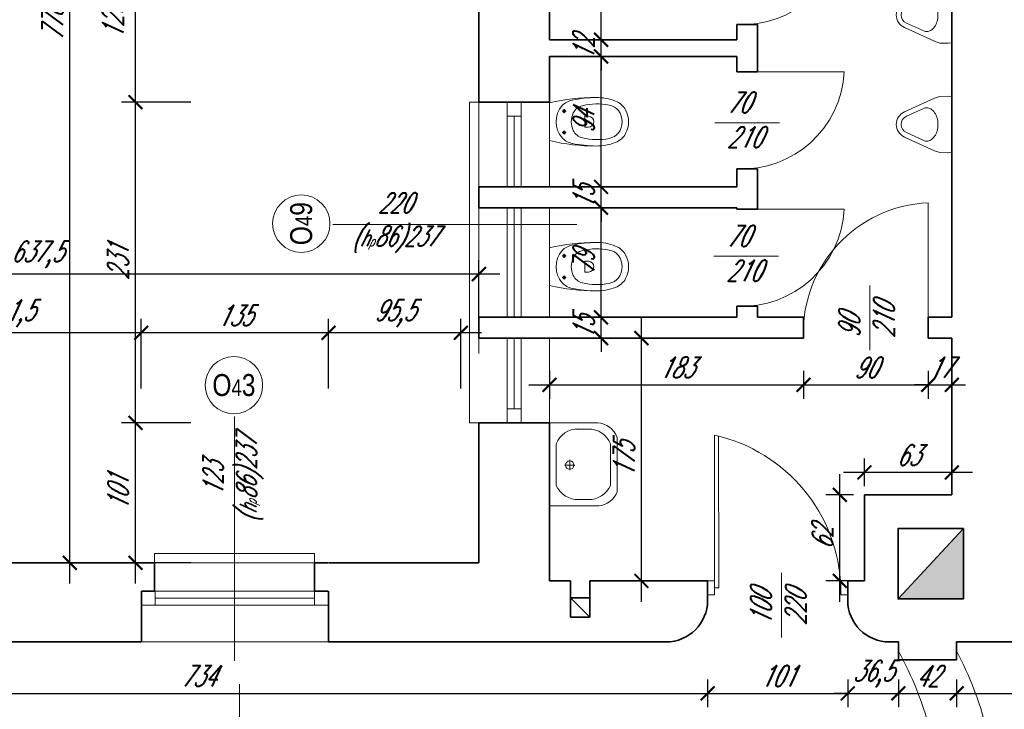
# Model space of a CAD drawing. Header units: millimetres. Extents: x 402 to 79005, y -7782 to 89952.
# Tile 36 of 256: x 23486 to 24196, y 14801 to 15298. Entities that reach past the tile are written whole.
import ezdxf

# ---------------------------------------------------------------- set-up
doc = ezdxf.new("R2010")
doc.units = ezdxf.units.MM
doc.header["$LTSCALE"] = 10
doc.linetypes.add('DASHED', pattern=[19.05, 12.7, -6.35])
doc.layers.get('0').update_dxf_attribs({"lineweight": 0})
doc.layers.get('Defpoints').update_dxf_attribs({"color": 253})
for name, color, linetype, lineweight in [('01 parter - ściany', 253, 'Continuous', 35), ('03-01_okna', 253, 'Continuous', 15), ('03_drzwi', 253, 'Continuous', 15), ('04-1_widok', 253, 'Continuous', 5), ('04-2_nad', 253, 'DASHED', 5), ('05-01_wymiary', 253, 'Continuous', 5), ('05-03_opis', 253, 'Continuous', 5), ('07_wyposażenie', 253, 'Continuous', 5)]:
    doc.layers.add(name, color=color, linetype=linetype, lineweight=lineweight)
doc.layers.add('powierzchnia korytarzy', color=253, linetype='Continuous')
doc.layers.get('powierzchnia korytarzy').off()
doc.styles.add('ariel', font='ARIAL.TTF', dxfattribs={"width": 0.8})
doc.styles.add('ariel_wym', font='simplex.shx', dxfattribs={"width": 0.65, "oblique": 25})
doc.dimstyles.new('ariel 50', dxfattribs={"dimtxt": 15, "dimasz": 10, "dimexe": 10, "dimexo": 0, "dimgap": 5, "dimtad": 1, "dimdec": 1, "dimrnd": 0.5, "dimtxsty": 'ariel_wym', "dimblk": 'ARCHTICK', "dimcen": 2.5, "dimdle": 15, "dimazin": 0, "dimtfac": 1, "dimtdec": 1, "dimtix": 1, "dimtmove": 0, "dimatfit": 3, "dimldrblk": 'DOT', "dimfxl": 0, "dimarcsym": 0})
doc.dimstyles.new('ariel 50 wnętrze', dxfattribs={"dimtxt": 15, "dimasz": 10, "dimexe": 10, "dimexo": 0, "dimgap": 5, "dimtad": 1, "dimdec": 1, "dimrnd": 0.5, "dimtxsty": 'ariel_wym', "dimblk": 'ARCHTICK', "dimcen": 2.5, "dimdle": 15, "dimazin": 0, "dimtfac": 1, "dimtdec": 1, "dimtix": 1, "dimtmove": 0, "dimatfit": 3, "dimldrblk": 'DOT', "dimfxl": 0, "dimarcsym": 0})

# ---------------------------------------------------------------- blocks, each defined once
blk = doc.blocks.new('_ArchTick')
at = {"color": 0, "linetype": 'ByBlock', "const_width": 0.15}
blk.add_lwpolyline([(-0.5, -0.5), (0.5, 0.5)], dxfattribs=at)
blk = doc.blocks.new('*D3185')
at = {"layer": '05-01_wymiary', "color": 0, "lineweight": -2}
for p, q in [((23708.14, 15032.18), (23708.14, 15082.18)), ((23803.65, 15032.18), (23803.65, 15082.18)), ((23818.65, 15072.18), (23693.14, 15072.18))]:
    blk.add_line(p, q, dxfattribs=at)
at = {"layer": 'Defpoints', "color": 0, "lineweight": 0}
for p in [(23708.14, 15072.18), (23803.65, 14906.4), (23708.14, 14849.42)]:
    blk.add_point(p, dxfattribs=at)
at = {"layer": '05-01_wymiary', "color": 0, "lineweight": -2, "xscale": 10, "yscale": 10, "zscale": 10, "rotation": 180}
blk.add_blockref('_ArchTick', (23708.14, 15072.18), dxfattribs=at)
at = {"layer": '05-01_wymiary', "color": 0, "lineweight": -2, "xscale": 10, "yscale": 10, "zscale": 10}
blk.add_blockref('_ArchTick', (23803.65, 15072.18), dxfattribs=at)
at = {"layer": '05-01_wymiary', "color": 0, "insert": (23755.9, 15086.11), "char_height": 15, "attachment_point": 5, "style": 'ariel_wym'}
blk.add_mtext('95,5', dxfattribs=at)
blk = doc.blocks.new('_Dot')
at = {"color": 0, "linetype": 'ByBlock', "lineweight": -2}
blk.add_line((-0.5, 0), (-1, 0), dxfattribs=at)
at = {"color": 0, "linetype": 'ByBlock', "const_width": 0.5}
blk.add_lwpolyline([(-0.25, 0, 1), (0.25, 0, 1)], format="xyb", close=True, dxfattribs=at)
blk = doc.blocks.new('*D3186')
at = {"layer": '05-01_wymiary', "color": 0, "lineweight": -2}
for p, q in [((23573.13, 15032.18), (23573.13, 15082.18)), ((23708.14, 15032.18), (23708.14, 15082.18)), ((23723.14, 15072.18), (23558.13, 15072.18))]:
    blk.add_line(p, q, dxfattribs=at)
at = {"layer": 'Defpoints', "color": 0, "lineweight": 0}
for p in [(23573.13, 15072.18), (23573.13, 14849.4), (23708.14, 14849.42)]:
    blk.add_point(p, dxfattribs=at)
at = {"layer": '05-01_wymiary', "color": 0, "lineweight": -2, "xscale": 10, "yscale": 10, "zscale": 10, "rotation": 180}
blk.add_blockref('_ArchTick', (23573.13, 15072.18), dxfattribs=at)
at = {"layer": '05-01_wymiary', "color": 0, "lineweight": -2, "xscale": 10, "yscale": 10, "zscale": 10}
blk.add_blockref('_ArchTick', (23708.14, 15072.18), dxfattribs=at)
at = {"layer": '05-01_wymiary', "color": 0, "insert": (23640.64, 15084.68), "char_height": 15, "attachment_point": 5, "style": 'ariel_wym'}
blk.add_mtext('135', dxfattribs=at)
blk = doc.blocks.new('*D3187')
at = {"layer": '05-01_wymiary', "color": 0, "lineweight": -2}
for p, q in [((23381.63, 15032.18), (23381.63, 15082.18)), ((23573.13, 15032.18), (23573.13, 15082.18)), ((23588.13, 15072.18), (23366.63, 15072.18))]:
    blk.add_line(p, q, dxfattribs=at)
at = {"layer": 'Defpoints', "color": 0, "lineweight": 0}
for p in [(23381.63, 15072.18), (23381.63, 14849.4), (23573.13, 14849.4)]:
    blk.add_point(p, dxfattribs=at)
at = {"layer": '05-01_wymiary', "color": 0, "lineweight": -2, "xscale": 10, "yscale": 10, "zscale": 10, "rotation": 180}
blk.add_blockref('_ArchTick', (23381.63, 15072.18), dxfattribs=at)
at = {"layer": '05-01_wymiary', "color": 0, "lineweight": -2, "xscale": 10, "yscale": 10, "zscale": 10}
blk.add_blockref('_ArchTick', (23573.13, 15072.18), dxfattribs=at)
at = {"layer": '05-01_wymiary', "color": 0, "insert": (23477.38, 15086.11), "char_height": 15, "attachment_point": 5, "style": 'ariel_wym'}
blk.add_mtext('191,5', dxfattribs=at)
blk = doc.blocks.new('*D3189')
at = {"layer": '05-01_wymiary', "color": 0, "lineweight": -2}
for p, q in [((23179.33, 15074.59), (23179.33, 15124.59)), ((23816.65, 15074.59), (23816.65, 15124.59)), ((23831.65, 15114.59), (23164.33, 15114.59))]:
    blk.add_line(p, q, dxfattribs=at)
at = {"layer": 'Defpoints', "color": 0, "lineweight": 0}
for p in [(23179.33, 15114.59), (23179.33, 14906.4), (23816.65, 14906.4)]:
    blk.add_point(p, dxfattribs=at)
at = {"layer": '05-01_wymiary', "color": 0, "lineweight": -2, "xscale": 10, "yscale": 10, "zscale": 10, "rotation": 180}
blk.add_blockref('_ArchTick', (23179.33, 15114.59), dxfattribs=at)
at = {"layer": '05-01_wymiary', "color": 0, "lineweight": -2, "xscale": 10, "yscale": 10, "zscale": 10}
blk.add_blockref('_ArchTick', (23816.65, 15114.59), dxfattribs=at)
at = {"layer": '05-01_wymiary', "color": 0, "insert": (23497.99, 15128.52), "char_height": 15, "attachment_point": 5, "style": 'ariel_wym'}
blk.add_mtext('637,5', dxfattribs=at)
blk = doc.blocks.new('*D3190')
at = {"layer": '05-01_wymiary', "color": 0, "lineweight": -2}
for p, q in [((23569.05, 14891.4), (23569.05, 15022.4)), ((23609.05, 15007.4), (23559.05, 15007.4)), ((23609.05, 14906.4), (23559.05, 14906.4))]:
    blk.add_line(p, q, dxfattribs=at)
at = {"layer": 'Defpoints', "color": 0, "lineweight": 0}
for p in [(23569.05, 15007.4), (23816.65, 15007.4), (23816.65, 14906.4)]:
    blk.add_point(p, dxfattribs=at)
at = {"layer": '05-01_wymiary', "color": 0, "lineweight": -2, "xscale": 10, "yscale": 10, "zscale": 10}
for p, rotation in [((23569.05, 15007.4), 90), ((23569.05, 14906.4), 270)]:
    blk.add_blockref('_ArchTick', p, dxfattribs=dict(at, rotation=rotation))
at = {"layer": '05-01_wymiary', "color": 0, "insert": (23556.55, 14956.9), "char_height": 15, "attachment_point": 5, "rotation": 90, "style": 'ariel_wym'}
blk.add_mtext('101', dxfattribs=at)
blk = doc.blocks.new('*D3191')
at = {"layer": '05-01_wymiary', "color": 0, "lineweight": -2}
for p, q in [((23569.05, 14992.4), (23569.05, 15253.4)), ((23609.05, 15238.4), (23559.05, 15238.4)), ((23609.05, 15007.4), (23559.05, 15007.4))]:
    blk.add_line(p, q, dxfattribs=at)
at = {"layer": 'Defpoints', "color": 0, "lineweight": 0}
for p in [(23569.05, 15238.4), (23867.65, 15238.4), (23816.65, 15007.4)]:
    blk.add_point(p, dxfattribs=at)
at = {"layer": '05-01_wymiary', "color": 0, "lineweight": -2, "xscale": 10, "yscale": 10, "zscale": 10}
for p, rotation in [((23569.05, 15238.4), 90), ((23569.05, 15007.4), 270)]:
    blk.add_blockref('_ArchTick', p, dxfattribs=dict(at, rotation=rotation))
at = {"layer": '05-01_wymiary', "color": 0, "insert": (23556.55, 15122.9), "char_height": 15, "attachment_point": 5, "rotation": 90, "style": 'ariel_wym'}
blk.add_mtext('231', dxfattribs=at)
blk = doc.blocks.new('*D3192')
at = {"layer": '05-01_wymiary', "color": 0, "lineweight": -2}
for p, q in [((23569.05, 15223.4), (23569.05, 15383.03)), ((23609.05, 15368.03), (23559.05, 15368.03)), ((23609.05, 15238.4), (23559.05, 15238.4))]:
    blk.add_line(p, q, dxfattribs=at)
at = {"layer": 'Defpoints', "color": 0, "lineweight": 0}
for p in [(23569.05, 15368.03), (23816.65, 15368.03), (23867.65, 15238.4)]:
    blk.add_point(p, dxfattribs=at)
at = {"layer": '05-01_wymiary', "color": 0, "lineweight": -2, "xscale": 10, "yscale": 10, "zscale": 10}
for p, rotation in [((23569.05, 15368.03), 90), ((23569.05, 15238.4), 270)]:
    blk.add_blockref('_ArchTick', p, dxfattribs=dict(at, rotation=rotation))
at = {"layer": '05-01_wymiary', "color": 0, "insert": (23555.12, 15303.22), "char_height": 15, "attachment_point": 5, "rotation": 90, "style": 'ariel_wym'}
blk.add_mtext('129,5', dxfattribs=at)
blk = doc.blocks.new('*D3196')
at = {"layer": '05-01_wymiary', "color": 0, "lineweight": -2}
for p, q in [((23521.67, 14891.4), (23521.67, 15699.4)), ((23561.67, 15684.4), (23511.67, 15684.4)), ((23561.67, 14906.4), (23511.67, 14906.4))]:
    blk.add_line(p, q, dxfattribs=at)
at = {"layer": 'Defpoints', "color": 0, "lineweight": 0}
for p in [(23521.67, 15684.4), (24591.65, 15684.4), (23816.65, 14906.4)]:
    blk.add_point(p, dxfattribs=at)
at = {"layer": '05-01_wymiary', "color": 0, "lineweight": -2, "xscale": 10, "yscale": 10, "zscale": 10}
for p, rotation in [((23521.67, 15684.4), 90), ((23521.67, 14906.4), 270)]:
    blk.add_blockref('_ArchTick', p, dxfattribs=dict(at, rotation=rotation))
at = {"layer": '05-01_wymiary', "color": 0, "insert": (23509.17, 15295.4), "char_height": 15, "attachment_point": 5, "rotation": 90, "style": 'ariel_wym'}
blk.add_mtext('778', dxfattribs=at)
blk = doc.blocks.new('*D2743')
at = {"layer": '05-01_wymiary', "color": 0, "lineweight": -2}
for p, q in [((23247.33, 14822.32), (23247.33, 14802.32)), ((23981.56, 14822.32), (23981.56, 14802.32)), ((23232.33, 14812.32), (23996.56, 14812.32))]:
    blk.add_line(p, q, dxfattribs=at)
at = {"layer": 'Defpoints', "color": 0, "lineweight": 0}
for p in [(23981.56, 14893.4), (23247.33, 14849.4), (23981.56, 14812.32)]:
    blk.add_point(p, dxfattribs=at)
at = {"layer": '05-01_wymiary', "color": 0, "lineweight": -2, "xscale": 10, "yscale": 10, "zscale": 10, "rotation": 180}
blk.add_blockref('_ArchTick', (23247.33, 14812.32), dxfattribs=at)
at = {"layer": '05-01_wymiary', "color": 0, "lineweight": -2, "xscale": 10, "yscale": 10, "zscale": 10}
blk.add_blockref('_ArchTick', (23981.56, 14812.32), dxfattribs=at)
at = {"layer": '05-01_wymiary', "color": 0, "insert": (23614.44, 14824.82), "char_height": 15, "attachment_point": 5, "style": 'ariel_wym'}
blk.add_mtext('734', dxfattribs=at)
blk = doc.blocks.new('*D2744')
at = {"layer": '05-01_wymiary', "color": 0, "lineweight": -2}
for p, q in [((23981.56, 14822.32), (23981.56, 14802.32)), ((24082.66, 14822.32), (24082.66, 14802.32)), ((23966.56, 14812.32), (24097.66, 14812.32))]:
    blk.add_line(p, q, dxfattribs=at)
at = {"layer": 'Defpoints', "color": 0, "lineweight": 0}
for p in [(23981.56, 14893.4), (24082.66, 14893.4), (24082.66, 14812.32)]:
    blk.add_point(p, dxfattribs=at)
at = {"layer": '05-01_wymiary', "color": 0, "lineweight": -2, "xscale": 10, "yscale": 10, "zscale": 10, "rotation": 180}
blk.add_blockref('_ArchTick', (23981.56, 14812.32), dxfattribs=at)
at = {"layer": '05-01_wymiary', "color": 0, "lineweight": -2, "xscale": 10, "yscale": 10, "zscale": 10}
blk.add_blockref('_ArchTick', (24082.66, 14812.32), dxfattribs=at)
at = {"layer": '05-01_wymiary', "color": 0, "insert": (24032.11, 14824.82), "char_height": 15, "attachment_point": 5, "style": 'ariel_wym'}
blk.add_mtext('101', dxfattribs=at)
blk = doc.blocks.new('*D2745')
at = {"layer": '05-01_wymiary', "color": 0, "lineweight": -2}
for p, q in [((24082.66, 14822.32), (24082.66, 14802.32)), ((24119.15, 14822.32), (24119.15, 14802.32)), ((24082.66, 14812.32), (24072.66, 14812.32)), ((24082.66, 14812.32), (24119.15, 14812.32)), ((24119.15, 14812.32), (24129.15, 14812.32))]:
    blk.add_line(p, q, dxfattribs=at)
at = {"layer": 'Defpoints', "color": 0, "lineweight": 0}
for p in [(24082.66, 14893.4), (24119.15, 14836.4), (24119.15, 14812.32)]:
    blk.add_point(p, dxfattribs=at)
at = {"layer": '05-01_wymiary', "color": 0, "lineweight": -2, "xscale": 10, "yscale": 10, "zscale": 10}
blk.add_blockref('_ArchTick', (24082.66, 14812.32), dxfattribs=at)
at = {"layer": '05-01_wymiary', "color": 0, "lineweight": -2, "xscale": 10, "yscale": 10, "zscale": 10, "rotation": 180}
blk.add_blockref('_ArchTick', (24119.15, 14812.32), dxfattribs=at)
at = {"layer": '05-01_wymiary', "color": 0, "insert": (24100.91, 14826.25), "char_height": 15, "attachment_point": 5, "style": 'ariel_wym'}
blk.add_mtext('36,5', dxfattribs=at)
blk = doc.blocks.new('*D2746')
at = {"layer": '05-01_wymiary', "color": 0, "lineweight": -2}
for p, q in [((24119.15, 14822.32), (24119.15, 14802.32)), ((24161.15, 14822.32), (24161.15, 14802.32)), ((24104.15, 14812.32), (24176.15, 14812.32))]:
    blk.add_line(p, q, dxfattribs=at)
at = {"layer": 'Defpoints', "color": 0, "lineweight": 0}
for p in [(24119.15, 14836.4), (24161.15, 14836.4), (24161.15, 14812.32)]:
    blk.add_point(p, dxfattribs=at)
at = {"layer": '05-01_wymiary', "color": 0, "lineweight": -2, "xscale": 10, "yscale": 10, "zscale": 10, "rotation": 180}
blk.add_blockref('_ArchTick', (24119.15, 14812.32), dxfattribs=at)
at = {"layer": '05-01_wymiary', "color": 0, "lineweight": -2, "xscale": 10, "yscale": 10, "zscale": 10}
blk.add_blockref('_ArchTick', (24161.15, 14812.32), dxfattribs=at)
at = {"layer": '05-01_wymiary', "color": 0, "insert": (24140.15, 14824.82), "char_height": 15, "attachment_point": 5, "style": 'ariel_wym'}
blk.add_mtext('42', dxfattribs=at)
blk = doc.blocks.new('*D2747')
at = {"layer": '05-01_wymiary', "color": 0, "lineweight": -2}
for p, q in [((24161.15, 14822.32), (24161.15, 14802.32)), ((24331.46, 14822.32), (24331.46, 14802.32)), ((24146.15, 14812.32), (24346.46, 14812.32))]:
    blk.add_line(p, q, dxfattribs=at)
at = {"layer": 'Defpoints', "color": 0, "lineweight": 0}
for p in [(24331.46, 14893.4), (24161.15, 14836.4), (24331.46, 14812.32)]:
    blk.add_point(p, dxfattribs=at)
at = {"layer": '05-01_wymiary', "color": 0, "lineweight": -2, "xscale": 10, "yscale": 10, "zscale": 10, "rotation": 180}
blk.add_blockref('_ArchTick', (24161.15, 14812.32), dxfattribs=at)
at = {"layer": '05-01_wymiary', "color": 0, "lineweight": -2, "xscale": 10, "yscale": 10, "zscale": 10}
blk.add_blockref('_ArchTick', (24331.46, 14812.32), dxfattribs=at)
at = {"layer": '05-01_wymiary', "color": 0, "insert": (24246.31, 14826.25), "char_height": 15, "attachment_point": 5, "style": 'ariel_wym'}
blk.add_mtext('170,5', dxfattribs=at)
blk = doc.blocks.new('*D2768')
at = {"layer": '05-01_wymiary', "color": 0, "lineweight": -2}
for p, q in [((24229.9, 14908.4), (24229.9, 14834.4)), ((24219.9, 14893.4), (24239.9, 14893.4)), ((24219.9, 14849.4), (24239.9, 14849.4))]:
    blk.add_line(p, q, dxfattribs=at)
at = {"layer": 'Defpoints', "color": 0, "lineweight": 0}
for p in [(24195.65, 14893.4), (24161.15, 14849.4), (24229.9, 14849.4)]:
    blk.add_point(p, dxfattribs=at)
at = {"layer": '05-01_wymiary', "color": 0, "lineweight": -2, "xscale": 10, "yscale": 10, "zscale": 10}
for p, rotation in [((24229.9, 14893.4), 90), ((24229.9, 14849.4), 270)]:
    blk.add_blockref('_ArchTick', p, dxfattribs=dict(at, rotation=rotation))
at = {"layer": '05-01_wymiary', "color": 0, "insert": (24217.4, 14871.4), "char_height": 15, "attachment_point": 5, "rotation": 90, "style": 'ariel_wym'}
blk.add_mtext('44', dxfattribs=at)
blk = doc.blocks.new('*D2785')
at = {"layer": '05-01_wymiary', "color": 0, "lineweight": -2}
for p, q in [((23933.81, 14878.4), (23933.81, 15083.4)), ((23923.81, 15068.4), (23943.81, 15068.4)), ((23923.81, 14893.4), (23943.81, 14893.4))]:
    blk.add_line(p, q, dxfattribs=at)
at = {"layer": 'Defpoints', "color": 0, "lineweight": 0}
for p in [(23896.73, 15068.4), (23933.81, 15068.4), (23896.73, 14893.4)]:
    blk.add_point(p, dxfattribs=at)
at = {"layer": '05-01_wymiary', "color": 0, "lineweight": -2, "xscale": 10, "yscale": 10, "zscale": 10}
for p, rotation in [((23933.81, 15068.4), 90), ((23933.81, 14893.4), 270)]:
    blk.add_blockref('_ArchTick', p, dxfattribs=dict(at, rotation=rotation))
at = {"layer": '05-01_wymiary', "color": 0, "insert": (23921.31, 14980.9), "char_height": 15, "attachment_point": 5, "rotation": 90, "style": 'ariel_wym'}
blk.add_mtext('175', dxfattribs=at)
blk = doc.blocks.new('*D2786')
at = {"layer": '05-01_wymiary', "color": 0, "lineweight": -2}
for p, q in [((23904.73, 15083.4), (23904.73, 15093.4)), ((23894.73, 15083.4), (23914.73, 15083.4)), ((23904.73, 15068.4), (23904.73, 15083.4)), ((23894.73, 15068.4), (23914.73, 15068.4)), ((23904.73, 15068.4), (23904.73, 15058.4))]:
    blk.add_line(p, q, dxfattribs=at)
at = {"layer": 'Defpoints', "color": 0, "lineweight": 0}
for p in [(23867.65, 15083.4), (23904.73, 15083.4), (23867.65, 15068.4)]:
    blk.add_point(p, dxfattribs=at)
at = {"layer": '05-01_wymiary', "color": 0, "lineweight": -2, "xscale": 10, "yscale": 10, "zscale": 10}
for p, rotation in [((23904.73, 15083.4), 270), ((23904.73, 15068.4), 90)]:
    blk.add_blockref('_ArchTick', p, dxfattribs=dict(at, rotation=rotation))
at = {"layer": '05-01_wymiary', "color": 0, "insert": (23892.23, 15075.9), "char_height": 15, "attachment_point": 5, "rotation": 90, "style": 'ariel_wym'}
blk.add_mtext('15', dxfattribs=at)
blk = doc.blocks.new('*D2787')
at = {"layer": '05-01_wymiary', "color": 0, "lineweight": -2}
for p, q in [((23904.73, 15068.4), (23904.73, 15177.4)), ((23894.73, 15162.4), (23914.73, 15162.4)), ((23894.73, 15083.4), (23914.73, 15083.4))]:
    blk.add_line(p, q, dxfattribs=at)
at = {"layer": 'Defpoints', "color": 0, "lineweight": 0}
for p in [(23867.65, 15162.4), (23904.73, 15162.4), (23867.65, 15083.4)]:
    blk.add_point(p, dxfattribs=at)
at = {"layer": '05-01_wymiary', "color": 0, "lineweight": -2, "xscale": 10, "yscale": 10, "zscale": 10}
for p, rotation in [((23904.73, 15162.4), 90), ((23904.73, 15083.4), 270)]:
    blk.add_blockref('_ArchTick', p, dxfattribs=dict(at, rotation=rotation))
at = {"layer": '05-01_wymiary', "color": 0, "insert": (23892.23, 15122.9), "char_height": 15, "attachment_point": 5, "rotation": 90, "style": 'ariel_wym'}
blk.add_mtext('79', dxfattribs=at)
blk = doc.blocks.new('*D2788')
at = {"layer": '05-01_wymiary', "color": 0, "lineweight": -2}
for p, q in [((23904.73, 15177.4), (23904.73, 15187.4)), ((23894.73, 15177.4), (23914.73, 15177.4)), ((23904.73, 15162.4), (23904.73, 15177.4)), ((23894.73, 15162.4), (23914.73, 15162.4)), ((23904.73, 15162.4), (23904.73, 15152.4))]:
    blk.add_line(p, q, dxfattribs=at)
at = {"layer": 'Defpoints', "color": 0, "lineweight": 0}
for p in [(23867.65, 15177.4), (23904.73, 15177.4), (23867.65, 15162.4)]:
    blk.add_point(p, dxfattribs=at)
at = {"layer": '05-01_wymiary', "color": 0, "lineweight": -2, "xscale": 10, "yscale": 10, "zscale": 10}
for p, rotation in [((23904.73, 15177.4), 270), ((23904.73, 15162.4), 90)]:
    blk.add_blockref('_ArchTick', p, dxfattribs=dict(at, rotation=rotation))
at = {"layer": '05-01_wymiary', "color": 0, "insert": (23892.23, 15169.9), "char_height": 15, "attachment_point": 5, "rotation": 90, "style": 'ariel_wym'}
blk.add_mtext('15', dxfattribs=at)
blk = doc.blocks.new('*D2789')
at = {"layer": '05-01_wymiary', "color": 0, "lineweight": -2}
for p, q in [((23904.73, 15162.4), (23904.73, 15286.4)), ((23894.73, 15271.4), (23914.73, 15271.4)), ((23894.73, 15177.4), (23914.73, 15177.4))]:
    blk.add_line(p, q, dxfattribs=at)
at = {"layer": 'Defpoints', "color": 0, "lineweight": 0}
for p in [(23867.65, 15271.4), (23904.73, 15271.4), (23867.65, 15177.4)]:
    blk.add_point(p, dxfattribs=at)
at = {"layer": '05-01_wymiary', "color": 0, "lineweight": -2, "xscale": 10, "yscale": 10, "zscale": 10}
for p, rotation in [((23904.73, 15271.4), 90), ((23904.73, 15177.4), 270)]:
    blk.add_blockref('_ArchTick', p, dxfattribs=dict(at, rotation=rotation))
at = {"layer": '05-01_wymiary', "color": 0, "insert": (23892.23, 15224.4), "char_height": 15, "attachment_point": 5, "rotation": 90, "style": 'ariel_wym'}
blk.add_mtext('94', dxfattribs=at)
blk = doc.blocks.new('*D2790')
at = {"layer": '05-01_wymiary', "color": 0, "lineweight": -2}
for p, q in [((23904.73, 15283.4), (23904.73, 15293.4)), ((23894.73, 15283.4), (23914.73, 15283.4)), ((23904.73, 15271.4), (23904.73, 15283.4)), ((23894.73, 15271.4), (23914.73, 15271.4)), ((23904.73, 15271.4), (23904.73, 15261.4))]:
    blk.add_line(p, q, dxfattribs=at)
at = {"layer": 'Defpoints', "color": 0, "lineweight": 0}
for p in [(23867.65, 15283.4), (23904.73, 15283.4), (23867.65, 15271.4)]:
    blk.add_point(p, dxfattribs=at)
at = {"layer": '05-01_wymiary', "color": 0, "lineweight": -2, "xscale": 10, "yscale": 10, "zscale": 10}
for p, rotation in [((23904.73, 15283.4), 270), ((23904.73, 15271.4), 90)]:
    blk.add_blockref('_ArchTick', p, dxfattribs=dict(at, rotation=rotation))
at = {"layer": '05-01_wymiary', "color": 0, "insert": (23892.23, 15277.4), "char_height": 15, "attachment_point": 5, "rotation": 90, "style": 'ariel_wym'}
blk.add_mtext('12', dxfattribs=at)
blk = doc.blocks.new('*D2791')
at = {"layer": '05-01_wymiary', "color": 0, "lineweight": -2}
for p, q in [((23904.73, 15268.4), (23904.73, 15401.4)), ((23907.78, 15386.4), (23894.73, 15386.4)), ((23894.73, 15283.4), (23914.73, 15283.4))]:
    blk.add_line(p, q, dxfattribs=at)
at = {"layer": 'Defpoints', "color": 0, "lineweight": 0}
for p in [(23904.73, 15386.4), (23907.78, 15386.4), (23867.65, 15283.4)]:
    blk.add_point(p, dxfattribs=at)
at = {"layer": '05-01_wymiary', "color": 0, "lineweight": -2, "xscale": 10, "yscale": 10, "zscale": 10}
for p, rotation in [((23904.73, 15386.4), 90), ((23904.73, 15283.4), 270)]:
    blk.add_blockref('_ArchTick', p, dxfattribs=dict(at, rotation=rotation))
at = {"layer": '05-01_wymiary', "color": 0, "insert": (23892.23, 15334.9), "char_height": 15, "attachment_point": 5, "rotation": 90, "style": 'ariel_wym'}
blk.add_mtext('103', dxfattribs=at)
blk = doc.blocks.new('*D2792')
at = {"layer": '05-01_wymiary', "color": 0, "lineweight": -2}
for p, q in [((23867.65, 15044.71), (23867.65, 15024.71)), ((24050.65, 15044.71), (24050.65, 15024.71)), ((23852.65, 15034.71), (24065.65, 15034.71))]:
    blk.add_line(p, q, dxfattribs=at)
at = {"layer": 'Defpoints', "color": 0, "lineweight": 0}
for p in [(23867.65, 15068.4), (24050.65, 15068.4), (24050.65, 15034.71)]:
    blk.add_point(p, dxfattribs=at)
at = {"layer": '05-01_wymiary', "color": 0, "lineweight": -2, "xscale": 10, "yscale": 10, "zscale": 10, "rotation": 180}
blk.add_blockref('_ArchTick', (23867.65, 15034.71), dxfattribs=at)
at = {"layer": '05-01_wymiary', "color": 0, "lineweight": -2, "xscale": 10, "yscale": 10, "zscale": 10}
blk.add_blockref('_ArchTick', (24050.65, 15034.71), dxfattribs=at)
at = {"layer": '05-01_wymiary', "color": 0, "insert": (23959.15, 15047.21), "char_height": 15, "attachment_point": 5, "style": 'ariel_wym'}
blk.add_mtext('183', dxfattribs=at)
blk = doc.blocks.new('*D2793')
at = {"layer": '05-01_wymiary', "color": 0, "lineweight": -2}
for p, q in [((24050.65, 15044.71), (24050.65, 15024.71)), ((24140.65, 15044.71), (24140.65, 15024.71)), ((24035.65, 15034.71), (24155.65, 15034.71))]:
    blk.add_line(p, q, dxfattribs=at)
at = {"layer": 'Defpoints', "color": 0, "lineweight": 0}
for p in [(24050.65, 15068.4), (24140.65, 15068.4), (24140.65, 15034.71)]:
    blk.add_point(p, dxfattribs=at)
at = {"layer": '05-01_wymiary', "color": 0, "lineweight": -2, "xscale": 10, "yscale": 10, "zscale": 10, "rotation": 180}
blk.add_blockref('_ArchTick', (24050.65, 15034.71), dxfattribs=at)
at = {"layer": '05-01_wymiary', "color": 0, "lineweight": -2, "xscale": 10, "yscale": 10, "zscale": 10}
blk.add_blockref('_ArchTick', (24140.65, 15034.71), dxfattribs=at)
at = {"layer": '05-01_wymiary', "color": 0, "insert": (24095.65, 15047.21), "char_height": 15, "attachment_point": 5, "style": 'ariel_wym'}
blk.add_mtext('90', dxfattribs=at)
blk = doc.blocks.new('*D2794')
at = {"layer": '05-01_wymiary', "color": 0, "lineweight": -2}
for p, q in [((24140.65, 15044.71), (24140.65, 15024.71)), ((24157.66, 15044.71), (24157.66, 15024.71)), ((24140.65, 15034.71), (24130.65, 15034.71)), ((24140.65, 15034.71), (24157.66, 15034.71)), ((24157.66, 15034.71), (24167.66, 15034.71))]:
    blk.add_line(p, q, dxfattribs=at)
at = {"layer": 'Defpoints', "color": 0, "lineweight": 0}
for p in [(24140.65, 15068.4), (24157.66, 15068.4), (24157.66, 15034.71)]:
    blk.add_point(p, dxfattribs=at)
at = {"layer": '05-01_wymiary', "color": 0, "lineweight": -2, "xscale": 10, "yscale": 10, "zscale": 10}
blk.add_blockref('_ArchTick', (24140.65, 15034.71), dxfattribs=at)
at = {"layer": '05-01_wymiary', "color": 0, "lineweight": -2, "xscale": 10, "yscale": 10, "zscale": 10, "rotation": 180}
blk.add_blockref('_ArchTick', (24157.66, 15034.71), dxfattribs=at)
at = {"layer": '05-01_wymiary', "color": 0, "insert": (24149.15, 15047.21), "char_height": 15, "attachment_point": 5, "style": 'ariel_wym'}
blk.add_mtext('17', dxfattribs=at)
blk = doc.blocks.new('*D2795')
at = {"layer": '05-01_wymiary', "color": 0, "lineweight": -2}
for p, q in [((24076.89, 14878.4), (24076.89, 14970.4)), ((24086.89, 14955.4), (24066.89, 14955.4)), ((24086.89, 14893.4), (24066.89, 14893.4))]:
    blk.add_line(p, q, dxfattribs=at)
at = {"layer": 'Defpoints', "color": 0, "lineweight": 0}
for p in [(24076.89, 14955.4), (24094.65, 14955.4), (24094.65, 14893.4)]:
    blk.add_point(p, dxfattribs=at)
at = {"layer": '05-01_wymiary', "color": 0, "lineweight": -2, "xscale": 10, "yscale": 10, "zscale": 10}
for p, rotation in [((24076.89, 14955.4), 90), ((24076.89, 14893.4), 270)]:
    blk.add_blockref('_ArchTick', p, dxfattribs=dict(at, rotation=rotation))
at = {"layer": '05-01_wymiary', "color": 0, "insert": (24064.39, 14924.4), "char_height": 15, "attachment_point": 5, "rotation": 90, "style": 'ariel_wym'}
blk.add_mtext('62', dxfattribs=at)
blk = doc.blocks.new('*D2796')
at = {"layer": '05-01_wymiary', "color": 0, "lineweight": -2}
for p, q in [((24094.65, 14961.58), (24094.65, 14981.58)), ((24157.65, 14961.58), (24157.65, 14981.58)), ((24172.65, 14971.58), (24079.65, 14971.58))]:
    blk.add_line(p, q, dxfattribs=at)
at = {"layer": 'Defpoints', "color": 0, "lineweight": 0}
for p in [(24094.65, 14971.58), (24094.65, 14955.4), (24157.65, 14955.4)]:
    blk.add_point(p, dxfattribs=at)
at = {"layer": '05-01_wymiary', "color": 0, "lineweight": -2, "xscale": 10, "yscale": 10, "zscale": 10, "rotation": 180}
blk.add_blockref('_ArchTick', (24094.65, 14971.58), dxfattribs=at)
at = {"layer": '05-01_wymiary', "color": 0, "lineweight": -2, "xscale": 10, "yscale": 10, "zscale": 10}
blk.add_blockref('_ArchTick', (24157.65, 14971.58), dxfattribs=at)
at = {"layer": '05-01_wymiary', "color": 0, "insert": (24126.15, 14984.08), "char_height": 15, "attachment_point": 5, "style": 'ariel_wym'}
blk.add_mtext('63', dxfattribs=at)
blk = doc.blocks.new('pisuar')
at = {"layer": '07_wyposażenie', "ltscale": 2}
for p, q in [((-0.39, -2.71), (0, 0)), ((0, 0), (40, 0)), ((40.38, -3.12), (40, 0)), ((-0.23, -8.54), (-0.39, -2.71)), ((40.23, -8.54), (40.39, -2.71)), ((1.07, -12.37), (-0.23, -8.54)), ((10.89, -34.11), (1.07, -12.37)), ((38.93, -12.37), (29.11, -34.11)), ((40.23, -8.54), (38.93, -12.37)), ((38.93, -12.37), (40.23, -8.54)), ((14.12, -32.66), (8.28, -19.72)), ((31.72, -19.72), (25.88, -32.66))]:
    blk.add_line(p, q, dxfattribs=at)
for centre, radius, start, end in [((16.59, -19.95), 9.14, 123.69007, 148.14647), ((18.65, -23.04), 12.86, 105.43708, 123.69007), ((20, -27.94), 17.94, 90, 105.43708), ((20, -27.94), 17.94, 74.56292, 90), ((21.35, -23.04), 12.86, 56.30993, 74.56292), ((23.41, -19.95), 9.14, 31.85353, 56.30993), ((13.45, -18), 5.45, 148.14647, 180), ((13.45, -18), 5.45, 180, 203.60962), ((26.55, -18), 5.45, 0, 31.85353), ((26.55, -18), 5.45, 341.60638, 0), ((20, -30), 10, 204.29519, 270), ((20, -30), 6.45, 204.29519, 270), ((20, -30), 6.45, 270, 335.70481), ((20, -30), 10, 270, 335.70481)]:
    blk.add_arc(centre, radius, start, end, dxfattribs=at)

msp = doc.modelspace()

# ---------------------------------------------------------------- hatches: boundary and pattern name
at = {"layer": '01 parter - ściany'}
msp.add_hatch(color=256, dxfattribs=at).paths.add_polyline_path([(24118.958, 14880.382), (24166.072, 14931.058), (24166.072, 14880.382)])

# ---------------------------------------------------------------- linework, layer by layer
for p, q in [((24157.651, 15386.403), (24157.651, 15083.403)), ((23816.651, 15368.028), (23816.651, 15238.403)), ((23867.651, 15346.903), (23867.651, 15283.403)), ((24002.651, 15294.403), (24017.651, 15294.403)), ((24002.651, 15294.403), (24002.651, 15283.403)), ((24017.651, 15260.403), (24017.651, 15294.403)), ((23867.651, 15283.403), (24002.651, 15283.403)), ((23867.651, 15271.403), (23867.651, 15238.403)), ((23867.651, 15271.403), (24002.651, 15271.403)), ((24002.651, 15271.403), (24002.651, 15260.403)), ((24002.651, 15260.403), (24017.651, 15260.403)), ((23816.651, 15238.403), (23867.651, 15238.403)), ((24157.646, 15241.363), (24157.637, 15214.163)), ((24002.651, 15190.403), (24002.651, 15177.403)), ((24017.651, 15190.403), (24002.651, 15190.403)), ((24017.651, 15161.403), (24017.651, 15190.403)), ((24002.651, 15177.403), (23816.651, 15177.403)), ((23816.651, 15177.403), (23816.651, 15162.403)), ((24002.651, 15162.403), (23816.651, 15162.403)), ((24002.651, 15162.403), (24002.651, 15161.403)), ((24002.651, 15161.403), (24017.651, 15161.403)), ((24002.651, 15091.403), (24002.651, 15083.403)), ((24002.651, 15091.403), (24017.651, 15091.403)), ((24017.651, 15091.403), (24017.651, 15083.403)), ((23881.02, 15083.403), (23816.651, 15083.403)), ((23816.651, 15083.403), (23816.651, 15068.403)), ((24002.651, 15083.403), (23881.02, 15083.403)), ((24051.253, 15083.403), (24017.651, 15083.403)), ((24050.651, 15083.403), (24050.651, 15068.403)), ((24157.657, 15083.403), (24140.651, 15083.403)), ((24140.651, 15083.403), (24140.651, 15068.403)), ((23881.02, 15068.403), (23816.651, 15068.403)), ((24050.651, 15068.403), (23881.02, 15068.403)), ((24157.657, 15068.403), (24140.651, 15068.403)), ((24157.651, 15068.403), (24157.651, 14955.403)), ((23867.651, 15007.403), (23816.651, 15007.403)), ((23816.651, 15007.403), (23816.651, 14906.403)), ((23867.651, 15007.403), (23867.651, 14893.403)), ((24094.651, 14893.403), (24094.651, 14955.403)), ((24094.651, 14955.403), (24157.651, 14955.403)), ((24166.072, 14931.058), (24118.958, 14880.382)), ((23573.244, 14906.403), (23381.826, 14906.403)), ((23573.244, 14906.403), (23381.826, 14906.403)), ((23803.654, 14906.403), (23708.144, 14906.403)), ((23816.651, 14906.403), (23708.144, 14906.403)), ((23882.726, 14893.403), (23867.651, 14893.403)), ((23882.726, 14881.169), (23882.726, 14893.403)), ((23981.561, 14893.403), (23896.726, 14893.403)), ((23896.726, 14881.169), (23896.726, 14893.403)), ((23981.561, 14879.403), (23981.561, 14893.403)), ((24094.651, 14893.403), (24082.661, 14893.403)), ((24082.661, 14879.403), (24082.661, 14893.403)), ((23573.244, 14849.403), (23573.244, 14885.903)), ((23708.144, 14885.903), (23708.144, 14849.42)), ((23882.726, 14881.169), (23896.726, 14881.169)), ((23882.726, 14867.169), (23882.726, 14881.169)), ((23882.726, 14881.169), (23896.726, 14867.169)), ((23896.726, 14881.169), (23896.726, 14867.169)), ((23896.726, 14867.169), (23882.726, 14867.169)), ((23573.133, 14849.403), (23381.633, 14849.403)), ((23854.493, 14849.403), (23708.033, 14849.403)), ((23951.561, 14849.403), (23854.543, 14849.403)), ((24119.151, 14849.403), (24112.661, 14849.403)), ((24119.151, 14836.403), (24119.151, 14849.403)), ((24301.461, 14849.403), (24161.151, 14849.403)), ((24161.151, 14849.403), (24161.151, 14836.403)), ((24161.151, 14836.403), (24119.151, 14836.403))]:
    msp.add_line(p, q, dxfattribs=at)
msp.add_lwpolyline([(24166.072, 14931.058), (24118.958, 14931.058), (24118.958, 14880.382), (24166.072, 14880.382)], close=True, dxfattribs=at)
for points in [[(23573.244, 14885.903), (23582.844, 14885.903), (23582.844, 14906.403), (23573.244, 14906.403)], [(23707.744, 14885.903), (23698.144, 14885.903), (23698.144, 14906.403), (23707.744, 14906.403)]]:
    msp.add_lwpolyline(points, dxfattribs=at)
for centre, start, end in [((23951.561, 14879.403), 270, 0), ((24112.661, 14879.403), 180, 270)]:
    msp.add_arc(centre, 30, start, end, dxfattribs=at)
at = {"layer": '03-01_okna', "linetype": 'DASHED'}
for p, q in [((23816.651, 15238.403), (23816.651, 15184.301)), ((23816.651, 15184.301), (23816.651, 15014.301)), ((23573.244, 14906.403), (23708.144, 14906.403))]:
    msp.add_line(p, q, dxfattribs=at)
at = {"layer": '03-01_okna', "linetype": 'Continuous', "lineweight": 0}
for p, q in [((23837.151, 15238.403), (23837.151, 15177.403)), ((23837.151, 15238.403), (23837.151, 15228.403)), ((23847.151, 15238.403), (23847.151, 15177.403)), ((23837.151, 15228.403), (23847.151, 15228.403)), ((23842.151, 15228.403), (23842.151, 15177.403)), ((23837.151, 15177.403), (23847.151, 15177.403)), ((23837.151, 15162.403), (23847.151, 15162.403)), ((23837.151, 15162.403), (23837.151, 15083.403)), ((23842.151, 15162.403), (23842.151, 15083.403)), ((23847.151, 15162.403), (23847.151, 15083.403)), ((23837.152, 15083.403), (23847.152, 15083.403)), ((23837.151, 15068.403), (23837.151, 15007.403)), ((23837.152, 15068.403), (23847.152, 15068.403)), ((23842.151, 15068.403), (23842.151, 15017.403)), ((23847.151, 15068.403), (23847.151, 15007.403)), ((23837.151, 15007.403), (23837.151, 15017.403)), ((23837.151, 15017.403), (23847.151, 15017.403)), ((23573.244, 14885.903), (23708.144, 14885.903)), ((23583.244, 14875.903), (23583.244, 14885.903)), ((23698.144, 14875.903), (23698.144, 14885.903)), ((23573.244, 14875.903), (23708.144, 14875.903)), ((23583.244, 14880.903), (23698.144, 14880.903))]:
    msp.add_line(p, q, dxfattribs=at)
for points in [[(23816.651, 15238.403), (23809.903, 15238.403), (23809.903, 15007.403), (23816.651, 15007.403)], [(23698.144, 14906.403), (23698.144, 14913.15), (23582.844, 14913.15), (23582.844, 14906.403)]]:
    msp.add_lwpolyline(points, dxfattribs=at)
at = {"layer": '03_drzwi'}
for p, q in [((24010.151, 15260.403), (24080.151, 15260.403)), ((23986.694, 15223.615), (24033.341, 15223.615)), ((24140.651, 15075.903), (24140.651, 15165.903)), ((24010.151, 15161.403), (24080.151, 15161.403)), ((23986.154, 15127.344), (24032.802, 15127.344)), ((24098.448, 15059.592), (24098.448, 15106.24)), ((23986.561, 14888.403), (23986.561, 14998.403)), ((23989.561, 14888.403), (23989.52, 14998.074)), ((24034.753, 14852.587), (24034.753, 14899.234)), ((23986.561, 14893.403), (23981.561, 14893.403)), ((23986.561, 14883.403), (23986.561, 14893.403)), ((24082.661, 14893.403), (24077.661, 14893.403)), ((24077.661, 14893.403), (24077.661, 14883.403)), ((23981.561, 14883.403), (23986.561, 14883.403)), ((23989.561, 14888.403), (23986.561, 14888.403)), ((24077.661, 14883.403), (24082.661, 14883.403))]:
    msp.add_line(p, q, dxfattribs=at)
for centre, radius, start, end in [((24006.401, 15368.153), 73.845, 267.089162, 357.089162), ((24006.401, 15264.153), 73.845, 267.089162, 357.089162), ((24144.401, 15072.153), 93.825, 92.29061, 182.29061), ((24006.401, 15165.153), 73.845, 267.089162, 357.089162), ((23961.448, 14884.881), 116.267, 1.735906, 77.525967)]:
    msp.add_arc(centre, radius, start, end, dxfattribs=at)
at = {"layer": '04-1_widok'}
for p, q in [((23867.651, 15238.403), (23867.651, 15184.301)), ((23867.651, 15184.301), (23867.651, 15177.403)), ((23867.651, 15162.403), (23867.651, 15083.403)), ((23867.651, 15068.403), (23867.651, 15007.403)), ((23708.033, 14849.403), (23573.133, 14849.403))]:
    msp.add_line(p, q, dxfattribs=at)
at = {"layer": '04-2_nad', "ltscale": 2}
for centre, radius, start, end in [((23917.746, 14729.453), 231.011, 330.729249, 29.270759), ((23949.525, 14729.403), 240.004, 331.912065, 28.087944)]:
    msp.add_arc(centre, radius, start, end, dxfattribs=at)
at = {"layer": '05-03_opis', "lineweight": 0}
for p, q in [((23887.288, 15150.406), (23711.27, 15150.406)), ((23640.494, 14835.766), (23640.494, 15011.783))]:
    msp.add_line(p, q, dxfattribs=at)
at = {"layer": '05-03_opis'}
msp.add_line((23644.071, 14818.894), (23644.071, 14647.745), dxfattribs=at)
at = {"layer": '05-03_opis', "lineweight": 0}
for centre in [(23688.581, 15150.906), (23639.994, 15034.472)]:
    msp.add_circle(centre, 20.689, dxfattribs=at)
at = {"layer": '07_wyposażenie', "ltscale": 2}
for p, q in [((23879.593, 15232.086), (23876.693, 15232.085)), ((23878.143, 15233.535), (23878.144, 15230.635)), ((23879.599, 15216.586), (23876.699, 15216.585)), ((23878.149, 15215.135), (23878.148, 15218.035)), ((23879.593, 15127.605), (23876.693, 15127.604)), ((23878.143, 15129.055), (23878.144, 15126.155)), ((23879.599, 15112.105), (23876.699, 15112.104)), ((23878.149, 15110.655), (23878.148, 15113.555)), ((23867.651, 15007.403), (23902.496, 15007.418)), ((23895.914, 15002.865), (23886.41, 15002.861)), ((23916.449, 14996.826), (23916.467, 14957.477)), ((23872.481, 14962.18), (23872.468, 14992.25)), ((23911.475, 14962.197), (23911.461, 14992.267)), ((23878.449, 14976.864), (23885.949, 14976.867)), ((23882.201, 14973.116), (23882.198, 14980.616)), ((23903.195, 14947.42), (23867.78, 14947.405)), ((23895.937, 14951.987), (23886.432, 14951.983))]:
    msp.add_line(p, q, dxfattribs=at)
for points in [[(23915.188, 15239.267, 0.0910118), (23901.127, 15241.843, 0.0446801), (23883.939, 15239.982, 0.1506779), (23876.693, 15235.961, 0.380316), (23876.7, 15212.709, 0.1506779), (23883.95, 15208.693, 0.0446801), (23901.139, 15206.843, 0.0910118), (23915.198, 15209.429, 0.1718535), (23922.438, 15215.808, 0.2588675), (23922.432, 15232.892, 0.1718535)], [(23884.734, 15218.004, 0.2283286), (23891.293, 15212.744, 0.1120121), (23910.7, 15212.336, 0.1617951), (23917.397, 15216.243, 0.3203525), (23917.392, 15232.454, 0.1617951), (23910.692, 15236.357, 0.1120121), (23891.286, 15235.936, 0.2283286), (23884.73, 15230.671, 0.2368967)], [(23915.188, 15134.787, 0.0910118), (23901.127, 15137.363, 0.0446801), (23883.939, 15135.501, 0.1506779), (23876.693, 15131.481, 0.380316), (23876.7, 15108.228, 0.1506779), (23883.95, 15104.212, 0.0446801), (23901.139, 15102.363, 0.0910118), (23915.198, 15104.948, 0.1718535), (23922.438, 15111.328, 0.2588675), (23922.432, 15128.412, 0.1718535)], [(23884.734, 15113.523, 0.2283286), (23891.293, 15108.263, 0.1120121), (23910.7, 15107.856, 0.1617951), (23917.397, 15111.763, 0.3203525), (23917.392, 15127.974, 0.1617951), (23910.692, 15131.876, 0.1120121), (23891.286, 15131.455, 0.2283286), (23884.73, 15126.191, 0.2368967)]]:
    msp.add_lwpolyline(points, format="xyb", close=True, dxfattribs=at)
for points in [[(23895.607, 15220.479), (23892.956, 15220.479), (23892.954, 15228.276), (23895.604, 15228.277, -1), (23895.607, 15220.479, -1)], [(23895.607, 15115.999), (23892.956, 15115.998), (23892.954, 15123.795), (23895.604, 15123.796, -1), (23895.607, 15115.999, -1)]]:
    msp.add_lwpolyline(points, format="xyb", dxfattribs=at)
for centre, radius in [((23878.143, 15232.085), 1), ((23878.149, 15216.585), 1), ((23878.143, 15127.605), 1), ((23878.149, 15112.105), 1), ((23882.199, 14976.866), 3)]:
    msp.add_circle(centre, radius, dxfattribs=at)
for centre, radius, start, end in [((23901.176, 15096.13), 145.713, 90.019437, 103.305431), ((23901.089, 15352.556), 145.713, 256.733444, 270.019437), ((23901.176, 14991.65), 145.713, 90.019437, 103.305431), ((23901.089, 15248.076), 145.713, 256.733444, 270.019437), ((23888.208, 14986.063), 16.91, 89.666317, 158.557751), ((23895.725, 14985.927), 16.936, 21.6503, 90.357229), ((23900.773, 14990.633), 16.851, 21.560893, 85.172229), ((23888.026, 14968.903), 16.936, 203.3871, 272.094028), ((23895.926, 14968.912), 16.936, 267.956552, 336.663481), ((23901.018, 14964.123), 16.818, 276.003289, 336.788249)]:
    msp.add_arc(centre, radius, start, end, dxfattribs=at)

# ---------------------------------------------------------------- block references
at = {"layer": 'powierzchnia korytarzy', "rotation": 270}
for p in [(24157.651, 15321.335), (24157.651, 15242.392)]:
    msp.add_blockref('pisuar', p, dxfattribs=at)

# ---------------------------------------------------------------- texts
at = {"layer": '03_drzwi', "char_height": 15, "width": 160.59049, "attachment_point": 7, "style": 'ariel_wym'}
for insert in [(23995.63, 15205.739), (23995.091, 15109.468)]:
    msp.add_mtext('70\\P210', dxfattribs=dict(at, insert=insert))
at = {"layer": '03_drzwi', "char_height": 15, "width": 160.59049, "attachment_point": 7, "rotation": 90, "style": 'ariel_wym'}
for s, insert in [('90\\P210', (24116.324, 15068.529)), ('100\\P220', (24052.629, 14861.523))]:
    msp.add_mtext(s, dxfattribs=dict(at, insert=insert))
at = {"layer": '05-03_opis', "lineweight": 0, "attachment_point": 5, "rotation": 90}
for s, insert, char_height, width, style in [('O{\\H0.7576x;4}9', (23688.581, 15150.906), 15.84, 75.19353, 'ariel'), ('123\\P({\\H0.8333x;h\\H0.6x;p}86)237', (23639.423, 14966.901), 14.4, 62.66128, 'ariel_wym')]:
    msp.add_mtext(s, dxfattribs=dict(at, insert=insert, char_height=char_height, width=width, style=style))
at = {"layer": '05-03_opis', "lineweight": 0, "attachment_point": 5}
for s, insert, char_height, width, style in [('220\\P({\\H0.8333x;h\\H0.6x;p}86)237', (23756.153, 15151.477), 14.4, 62.66128, 'ariel_wym'), ('O{\\H0.7576x;4}3', (23639.994, 15034.472), 15.84, 75.19353, 'ariel')]:
    msp.add_mtext(s, dxfattribs=dict(at, insert=insert, char_height=char_height, width=width, style=style))

# ---------------------------------------------------------------- dimensions: what is measured, and where the dimension line sits
at = {"layer": '05-01_wymiary'}
for base, p1, p2, dimstyle, picture, middle in [((23521.672, 15684.403), (23816.651, 14906.403), (24591.654, 15684.403), 'ariel 50', '*D3196', (23509.172, 15295.403)), ((23569.047, 15368.028), (23867.651, 15238.403), (23816.651, 15368.028), 'ariel 50', '*D3192', (23555.118, 15303.215)), ((23569.047, 15238.403), (23816.651, 15007.403), (23867.651, 15238.403), 'ariel 50', '*D3191', (23556.547, 15122.903)), ((23933.809, 15068.403), (23896.726, 14893.403), (23896.726, 15068.403), 'ariel 50 wnętrze', '*D2785', (23921.309, 14980.903)), ((23569.047, 15007.403), (23816.651, 14906.403), (23816.651, 15007.403), 'ariel 50', '*D3190', (23556.547, 14956.903)), ((24076.891, 14955.403), (24094.651, 14893.403), (24094.651, 14955.403), 'ariel 50 wnętrze', '*D2795', (24064.391, 14924.403))]:
    dim = msp.add_linear_dim(base=base, p1=p1, p2=p2, angle=90, dimstyle=dimstyle, dxfattribs=at)
    dim.commit()
    dim.dimension.update_dxf_attribs({"geometry": picture, "text_midpoint": middle})
for base, p1, p2, picture, middle in [((23904.734, 15386.403), (23867.651, 15283.403), (23907.776, 15386.403), '*D2791', (23892.234, 15334.903)), ((23904.734, 15283.403), (23867.651, 15271.403), (23867.651, 15283.403), '*D2790', (23892.234, 15277.403)), ((23904.734, 15271.403), (23867.651, 15177.403), (23867.651, 15271.403), '*D2789', (23892.234, 15224.403)), ((23904.734, 15177.403), (23867.651, 15162.403), (23867.651, 15177.403), '*D2788', (23892.234, 15169.903)), ((23904.734, 15162.403), (23867.651, 15083.403), (23867.651, 15162.403), '*D2787', (23892.234, 15122.903)), ((23904.734, 15083.403), (23867.651, 15068.403), (23867.651, 15083.403), '*D2786', (23892.234, 15075.903)), ((24229.898, 14849.403), (24195.651, 14893.403), (24161.151, 14849.403), '*D2768', (24217.398, 14871.403))]:
    dim = msp.add_linear_dim(base=base, p1=p1, p2=p2, angle=90, dimstyle='ariel 50 wnętrze', override={"dimtmove": 1}, dxfattribs=at)
    dim.commit()
    dim.dimension.update_dxf_attribs({"geometry": picture, "text_midpoint": middle})
for base, p1, p2, dimstyle, picture, middle in [((23179.33, 15114.591), (23816.651, 14906.403), (23179.33, 14906.403), 'ariel 50', '*D3189', (23497.99, 15128.52)), ((23381.633, 15072.18), (23573.133, 14849.403), (23381.633, 14849.403), 'ariel 50', '*D3187', (23477.383, 15086.109)), ((23708.144, 15072.18), (23803.654, 14906.403), (23708.144, 14849.42), 'ariel 50', '*D3185', (23755.899, 15086.109)), ((23573.133, 15072.18), (23708.144, 14849.42), (23573.133, 14849.403), 'ariel 50', '*D3186', (23640.639, 15084.68)), ((24050.651, 15034.71), (23867.651, 15068.403), (24050.651, 15068.403), 'ariel 50 wnętrze', '*D2792', (23959.151, 15047.21)), ((24094.651, 14971.578), (24157.651, 14955.403), (24094.651, 14955.403), 'ariel 50 wnętrze', '*D2796', (24126.151, 14984.078))]:
    dim = msp.add_linear_dim(base=base, p1=p1, p2=p2, dimstyle=dimstyle, dxfattribs=at)
    dim.commit()
    dim.dimension.update_dxf_attribs({"geometry": picture, "text_midpoint": middle})
for base, p1, p2, picture, middle in [((24140.651, 15034.71), (24050.651, 15068.403), (24140.651, 15068.403), '*D2793', (24095.651, 15047.21)), ((24157.657, 15034.71), (24140.651, 15068.403), (24157.657, 15068.403), '*D2794', (24149.154, 15047.21)), ((23981.561, 14812.319), (23247.326, 14849.403), (23981.561, 14893.403), '*D2743', (23614.444, 14824.819)), ((24082.661, 14812.319), (23981.561, 14893.403), (24082.661, 14893.403), '*D2744', (24032.111, 14824.819)), ((24119.151, 14812.319), (24082.661, 14893.403), (24119.151, 14836.403), '*D2745', (24100.906, 14826.247)), ((24331.461, 14812.319), (24161.151, 14836.403), (24331.461, 14893.403), '*D2747', (24246.306, 14826.247)), ((24161.151, 14812.319), (24119.151, 14836.403), (24161.151, 14836.403), '*D2746', (24140.151, 14824.819))]:
    dim = msp.add_linear_dim(base=base, p1=p1, p2=p2, dimstyle='ariel 50 wnętrze', override={"dimtmove": 1}, dxfattribs=at)
    dim.commit()
    dim.dimension.update_dxf_attribs({"geometry": picture, "text_midpoint": middle})

doc.saveas('drawing.dxf')
